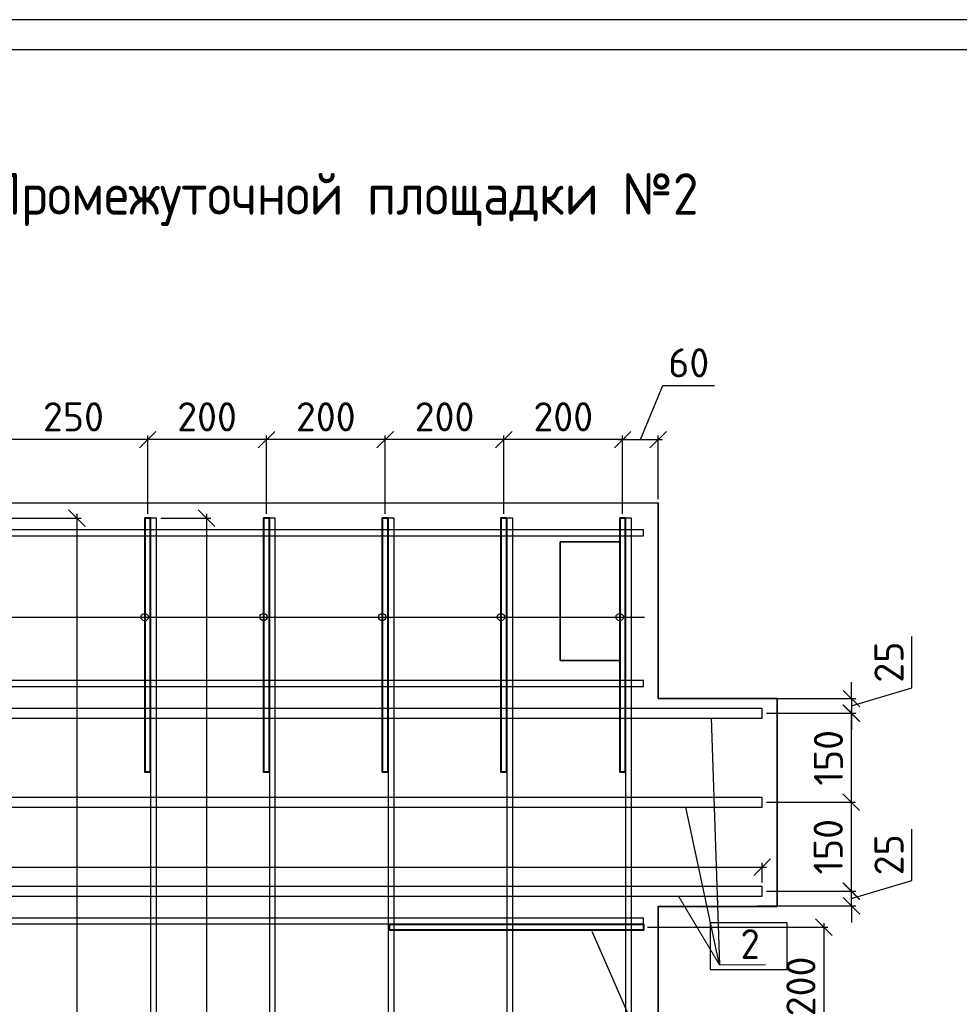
# Model space of a CAD drawing. Header units: millimetres. Extents: x 40580 to 2152466, y -328404 to 177125.
# Tile 141 of 252: x 450365 to 458278, y 168829 to 177125. Entities that reach past the tile are written whole.
import ezdxf
from ezdxf import colors
from ezdxf.entities.mleader import LeaderData, LeaderLine
from ezdxf.math import Vec2, Vec3

# ---------------------------------------------------------------- set-up
doc = ezdxf.new("R2010")
doc.units = ezdxf.units.MM
doc.linetypes.add('CENTER', pattern=[2, 1.25, -0.25, 0.25, -0.25])
doc.layers.add('11', color=7, linetype='Continuous')
doc.layers.add('Столовая - обозначения', color=7, linetype='Continuous')
for name, color, linetype, lineweight in [('Арм_хомуты', 133, 'Continuous', 18), ('ОСИ', 7, 'CENTER', 15), ('Перекрытие ж_бетон', 250, 'Continuous', 30), ('подоснова', 151, 'Continuous', 5), ('Столовая Двери и окна', 7, 'Continuous', 15), ('ТЕКСТ', 7, 'Continuous', 15)]:
    doc.layers.add(name, color=color, linetype=linetype, lineweight=lineweight)
doc.layers.add('Стена_ бетон несущ.', color=7, linetype='Continuous', lineweight=70, true_color=0xb4b496)
doc.styles.add('GOST-2.304_Type-B', font='GOST_Common.ttf')
doc.styles.get("Standard").update_dxf_attribs({"font": 'isocpeur.ttf'})
doc.styles.add('ГОСТ', font='isocpeur.ttf')
doc.dimstyles.new('Осевые', dxfattribs={"dimscale": 0.7, "dimtxt": 450, "dimasz": 400, "dimexe": 100, "dimexo": 100, "dimgap": 100, "dimtad": 1, "dimdec": 0, "dimzin": 0, "dimdsep": 46, "dimtxsty": 'Standard', "dimblk": 'OBLIQUE', "dimcen": 9, "dimdle": 100, "dimazin": 0, "dimtm": 1e-09, "dimtfac": 1, "dimtdec": 0, "dimtofl": 0, "dimtmove": 0, "dimatfit": 3, "dimfxl": 1, "dimtolj": 1, "dimtzin": 0, "dimarcsym": 0})

# ---------------------------------------------------------------- blocks, each defined once
blk = doc.blocks.new('Штамп')
at = {"layer": '11'}
blk.add_line((311469.7, 126227.7), (252069.7, 126227.7), dxfattribs=at)
at = {"layer": '11', "lineweight": 30}
blk.add_line((254209.6, 125977.7), (311219.7, 125977.7), dxfattribs=at)
blk = doc.blocks.new('_OBLIQUE')
at = {"color": 0, "linetype": 'ByBlock'}
blk.add_line((-0.5, -0.5), (0.5, 0.5), dxfattribs=at)
blk = doc.blocks.new('*D5890')
at = {"layer": 'Defpoints', "color": 0, "linetype": 'ByBlock', "lineweight": 25, "ltscale": 13, "transparency": 16777216}
for p in [(450267.9, 172925), (450268.1, 163926.9), (450846.6, 163926.9)]:
    blk.add_point(p, dxfattribs=at)
at = {"layer": 'ОСИ', "color": 0, "linetype": 'ByBlock', "lineweight": -2, "ltscale": 13, "transparency": 16777216}
for p, q in [((450302.9, 172925), (450881.6, 172925)), ((450846.6, 172960), (450846.6, 163891.9)), ((450303.1, 163926.9), (450881.6, 163926.9))]:
    blk.add_line(p, q, dxfattribs=at)
at = {"layer": 'ОСИ', "color": 0, "linetype": 'ByBlock', "lineweight": -2, "ltscale": 13, "transparency": 16777216, "xscale": 140, "yscale": 140, "zscale": 140}
for p, rotation in [((450846.6, 172925), 90), ((450846.6, 163926.9), 270)]:
    blk.add_blockref('_OBLIQUE', p, dxfattribs=dict(at, rotation=rotation))
at = {"layer": 'ОСИ', "color": 0, "linetype": 'ByBlock', "ltscale": 13, "transparency": 16777216, "insert": (450654.1, 168425.9), "char_height": 245, "attachment_point": 5, "rotation": 90}
blk.add_mtext('\\A1;1800', dxfattribs=at)
blk = doc.blocks.new('*D5891')
at = {"layer": 'Defpoints', "color": 0, "linetype": 'ByBlock', "lineweight": 25, "ltscale": 13, "transparency": 16777216}
for p in [(451517.9, 172925), (451517.9, 164373.9), (451938.5, 164373.9)]:
    blk.add_point(p, dxfattribs=at)
at = {"layer": 'ОСИ', "color": 0, "linetype": 'ByBlock', "lineweight": -2, "ltscale": 13, "transparency": 16777216}
for p, q in [((451552.9, 172925), (451973.5, 172925)), ((451938.5, 172960), (451938.5, 164338.9)), ((451552.9, 164373.9), (451973.5, 164373.9))]:
    blk.add_line(p, q, dxfattribs=at)
at = {"layer": 'ОСИ', "color": 0, "linetype": 'ByBlock', "lineweight": -2, "ltscale": 13, "transparency": 16777216, "xscale": 140, "yscale": 140, "zscale": 140}
for p, rotation in [((451938.5, 172925), 90), ((451938.5, 164373.9), 270)]:
    blk.add_blockref('_OBLIQUE', p, dxfattribs=dict(at, rotation=rotation))
at = {"layer": 'ОСИ', "color": 0, "linetype": 'ByBlock', "ltscale": 13, "transparency": 16777216, "insert": (451746, 167999.4), "char_height": 245, "attachment_point": 5, "rotation": 90}
blk.add_mtext('\\A1;1710', dxfattribs=at)
blk = doc.blocks.new('*D5893')
at = {"layer": 'Defpoints', "color": 0, "linetype": 'ByBlock', "lineweight": 25, "ltscale": 13, "transparency": 16777216}
for p in [(456617.9, 169985.2), (441867.9, 169820.8), (456617.9, 169820.8)]:
    blk.add_point(p, dxfattribs=at)
at = {"layer": 'ОСИ', "color": 0, "linetype": 'ByBlock', "lineweight": -2, "ltscale": 13, "transparency": 16777216}
for p, q in [((441867.9, 169855.8), (441867.9, 170020.2)), ((456617.9, 169855.8), (456617.9, 170020.2)), ((441832.9, 169985.2), (456652.9, 169985.2))]:
    blk.add_line(p, q, dxfattribs=at)
at = {"layer": 'ОСИ', "color": 0, "linetype": 'ByBlock', "lineweight": -2, "ltscale": 13, "transparency": 16777216, "xscale": 140, "yscale": 140, "zscale": 140, "rotation": 180}
blk.add_blockref('_OBLIQUE', (441867.9, 169985.2), dxfattribs=at)
at = {"layer": 'ОСИ', "color": 0, "linetype": 'ByBlock', "lineweight": -2, "ltscale": 13, "transparency": 16777216, "xscale": 140, "yscale": 140, "zscale": 140}
blk.add_blockref('_OBLIQUE', (456617.9, 169985.2), dxfattribs=at)
at = {"layer": 'ОСИ', "color": 0, "linetype": 'ByBlock', "ltscale": 13, "transparency": 16777216, "insert": (447683, 170177.7), "char_height": 245, "attachment_point": 5}
blk.add_mtext('\\A1;2950', dxfattribs=at)
blk = doc.blocks.new('*D5720')
at = {"layer": 'Defpoints', "color": 0, "linetype": 'ByBlock', "lineweight": 25, "ltscale": 13, "transparency": 16777216}
for p in [(455742.9, 173586.2), (455742.9, 173050), (455442.9, 172925)]:
    blk.add_point(p, dxfattribs=at)
at = {"layer": 'ОСИ', "color": 0, "linetype": 'ByBlock', "lineweight": -2, "ltscale": 13, "transparency": 16777216}
for p, q in [((455592.9, 173586.2), (455782.5, 174041.2)), ((455782.5, 174041.2), (456216.5, 174041.2)), ((455407.9, 173586.2), (455777.9, 173586.2)), ((455442.9, 172960), (455442.9, 173621.2)), ((455742.9, 173085), (455742.9, 173621.2))]:
    blk.add_line(p, q, dxfattribs=at)
at = {"layer": 'ОСИ', "color": 0, "linetype": 'ByBlock', "lineweight": -2, "ltscale": 13, "transparency": 16777216, "xscale": 140, "yscale": 140, "zscale": 140, "rotation": 180}
blk.add_blockref('_OBLIQUE', (455442.9, 173586.2), dxfattribs=at)
at = {"layer": 'ОСИ', "color": 0, "linetype": 'ByBlock', "lineweight": -2, "ltscale": 13, "transparency": 16777216, "xscale": 140, "yscale": 140, "zscale": 140}
blk.add_blockref('_OBLIQUE', (455742.9, 173586.2), dxfattribs=at)
at = {"layer": 'ОСИ', "color": 0, "linetype": 'ByBlock', "ltscale": 13, "transparency": 16777216, "insert": (455999.5, 174233.7), "char_height": 245, "attachment_point": 5}
blk.add_mtext('\\A1;60', dxfattribs=at)
blk = doc.blocks.new('*D5721')
at = {"layer": 'Defpoints', "color": 0, "linetype": 'ByBlock', "lineweight": 25, "ltscale": 13, "transparency": 16777216}
for p in [(454442.9, 173586.2), (454442.9, 172925), (455442.9, 172925)]:
    blk.add_point(p, dxfattribs=at)
at = {"layer": 'ОСИ', "color": 0, "linetype": 'ByBlock', "lineweight": -2, "ltscale": 13, "transparency": 16777216}
for p, q in [((455477.9, 173586.2), (454407.9, 173586.2)), ((454442.9, 172960), (454442.9, 173621.2)), ((455442.9, 172960), (455442.9, 173621.2))]:
    blk.add_line(p, q, dxfattribs=at)
at = {"layer": 'ОСИ', "color": 0, "linetype": 'ByBlock', "lineweight": -2, "ltscale": 13, "transparency": 16777216, "xscale": 140, "yscale": 140, "zscale": 140, "rotation": 180}
blk.add_blockref('_OBLIQUE', (454442.9, 173586.2), dxfattribs=at)
at = {"layer": 'ОСИ', "color": 0, "linetype": 'ByBlock', "lineweight": -2, "ltscale": 13, "transparency": 16777216, "xscale": 140, "yscale": 140, "zscale": 140}
blk.add_blockref('_OBLIQUE', (455442.9, 173586.2), dxfattribs=at)
at = {"layer": 'ОСИ', "color": 0, "linetype": 'ByBlock', "ltscale": 13, "transparency": 16777216, "insert": (454942.9, 173778.7), "char_height": 245, "attachment_point": 5}
blk.add_mtext('\\A1;200', dxfattribs=at)
blk = doc.blocks.new('*D5722')
at = {"layer": 'Defpoints', "color": 0, "linetype": 'ByBlock', "lineweight": 25, "ltscale": 13, "transparency": 16777216}
for p in [(453442.9, 173586.2), (453442.9, 172925), (454442.9, 172925)]:
    blk.add_point(p, dxfattribs=at)
at = {"layer": 'ОСИ', "color": 0, "linetype": 'ByBlock', "lineweight": -2, "ltscale": 13, "transparency": 16777216}
for p, q in [((454477.9, 173586.2), (453407.9, 173586.2)), ((453442.9, 172960), (453442.9, 173621.2)), ((454442.9, 172960), (454442.9, 173621.2))]:
    blk.add_line(p, q, dxfattribs=at)
at = {"layer": 'ОСИ', "color": 0, "linetype": 'ByBlock', "lineweight": -2, "ltscale": 13, "transparency": 16777216, "xscale": 140, "yscale": 140, "zscale": 140, "rotation": 180}
blk.add_blockref('_OBLIQUE', (453442.9, 173586.2), dxfattribs=at)
at = {"layer": 'ОСИ', "color": 0, "linetype": 'ByBlock', "lineweight": -2, "ltscale": 13, "transparency": 16777216, "xscale": 140, "yscale": 140, "zscale": 140}
blk.add_blockref('_OBLIQUE', (454442.9, 173586.2), dxfattribs=at)
at = {"layer": 'ОСИ', "color": 0, "linetype": 'ByBlock', "ltscale": 13, "transparency": 16777216, "insert": (453942.9, 173778.7), "char_height": 245, "attachment_point": 5}
blk.add_mtext('\\A1;200', dxfattribs=at)
blk = doc.blocks.new('*D5723')
at = {"layer": 'Defpoints', "color": 0, "linetype": 'ByBlock', "lineweight": 25, "ltscale": 13, "transparency": 16777216}
for p in [(452442.9, 173586.2), (452442.9, 172925), (453442.9, 172925)]:
    blk.add_point(p, dxfattribs=at)
at = {"layer": 'ОСИ', "color": 0, "linetype": 'ByBlock', "lineweight": -2, "ltscale": 13, "transparency": 16777216}
for p, q in [((453477.9, 173586.2), (452407.9, 173586.2)), ((452442.9, 172960), (452442.9, 173621.2)), ((453442.9, 172960), (453442.9, 173621.2))]:
    blk.add_line(p, q, dxfattribs=at)
at = {"layer": 'ОСИ', "color": 0, "linetype": 'ByBlock', "lineweight": -2, "ltscale": 13, "transparency": 16777216, "xscale": 140, "yscale": 140, "zscale": 140, "rotation": 180}
blk.add_blockref('_OBLIQUE', (452442.9, 173586.2), dxfattribs=at)
at = {"layer": 'ОСИ', "color": 0, "linetype": 'ByBlock', "lineweight": -2, "ltscale": 13, "transparency": 16777216, "xscale": 140, "yscale": 140, "zscale": 140}
blk.add_blockref('_OBLIQUE', (453442.9, 173586.2), dxfattribs=at)
at = {"layer": 'ОСИ', "color": 0, "linetype": 'ByBlock', "ltscale": 13, "transparency": 16777216, "insert": (452942.9, 173778.7), "char_height": 245, "attachment_point": 5}
blk.add_mtext('\\A1;200', dxfattribs=at)
blk = doc.blocks.new('*D5724')
at = {"layer": 'Defpoints', "color": 0, "linetype": 'ByBlock', "lineweight": 25, "ltscale": 13, "transparency": 16777216}
for p in [(451442.9, 173586.2), (451442.9, 172925), (452442.9, 172925)]:
    blk.add_point(p, dxfattribs=at)
at = {"layer": 'ОСИ', "color": 0, "linetype": 'ByBlock', "lineweight": -2, "ltscale": 13, "transparency": 16777216}
for p, q in [((452477.9, 173586.2), (451407.9, 173586.2)), ((451442.9, 172960), (451442.9, 173621.2)), ((452442.9, 172960), (452442.9, 173621.2))]:
    blk.add_line(p, q, dxfattribs=at)
at = {"layer": 'ОСИ', "color": 0, "linetype": 'ByBlock', "lineweight": -2, "ltscale": 13, "transparency": 16777216, "xscale": 140, "yscale": 140, "zscale": 140, "rotation": 180}
blk.add_blockref('_OBLIQUE', (451442.9, 173586.2), dxfattribs=at)
at = {"layer": 'ОСИ', "color": 0, "linetype": 'ByBlock', "lineweight": -2, "ltscale": 13, "transparency": 16777216, "xscale": 140, "yscale": 140, "zscale": 140}
blk.add_blockref('_OBLIQUE', (452442.9, 173586.2), dxfattribs=at)
at = {"layer": 'ОСИ', "color": 0, "linetype": 'ByBlock', "ltscale": 13, "transparency": 16777216, "insert": (451942.9, 173778.7), "char_height": 245, "attachment_point": 5}
blk.add_mtext('\\A1;200', dxfattribs=at)
blk = doc.blocks.new('*D5725')
at = {"layer": 'Defpoints', "color": 0, "linetype": 'ByBlock', "lineweight": 25, "ltscale": 13, "transparency": 16777216}
for p in [(450192.9, 173586.2), (450192.9, 172925.1), (451442.9, 172925)]:
    blk.add_point(p, dxfattribs=at)
at = {"layer": 'ОСИ', "color": 0, "linetype": 'ByBlock', "lineweight": -2, "ltscale": 13, "transparency": 16777216}
for p, q in [((451477.9, 173586.2), (450157.9, 173586.2)), ((450192.9, 172960.1), (450192.9, 173621.2)), ((451442.9, 172960), (451442.9, 173621.2))]:
    blk.add_line(p, q, dxfattribs=at)
at = {"layer": 'ОСИ', "color": 0, "linetype": 'ByBlock', "lineweight": -2, "ltscale": 13, "transparency": 16777216, "xscale": 140, "yscale": 140, "zscale": 140, "rotation": 180}
blk.add_blockref('_OBLIQUE', (450192.9, 173586.2), dxfattribs=at)
at = {"layer": 'ОСИ', "color": 0, "linetype": 'ByBlock', "lineweight": -2, "ltscale": 13, "transparency": 16777216, "xscale": 140, "yscale": 140, "zscale": 140}
blk.add_blockref('_OBLIQUE', (451442.9, 173586.2), dxfattribs=at)
at = {"layer": 'ОСИ', "color": 0, "linetype": 'ByBlock', "ltscale": 13, "transparency": 16777216, "insert": (450817.9, 173778.7), "char_height": 245, "attachment_point": 5}
blk.add_mtext('\\A1;250', dxfattribs=at)
blk = doc.blocks.new('_None')
blk = doc.blocks.new('*D5900')
at = {"layer": 'Defpoints', "color": 0, "linetype": 'ByBlock', "lineweight": 25, "ltscale": 13, "transparency": 16777216}
for p in [(456540.4, 171403.9), (456617.9, 171280.8), (457370.4, 171280.8)]:
    blk.add_point(p, dxfattribs=at)
at = {"layer": 'ОСИ', "color": 0, "linetype": 'ByBlock', "lineweight": -2, "ltscale": 13, "transparency": 16777216}
for p, q in [((457877.9, 171494.6), (457877.9, 171928.6)), ((457370.4, 171403.9), (457370.4, 171543.9)), ((457370.4, 171342.3), (457877.9, 171494.6)), ((456575.4, 171403.9), (457405.4, 171403.9)), ((457370.4, 171403.9), (457370.4, 171280.8)), ((456652.9, 171280.8), (457405.4, 171280.8)), ((457370.4, 171280.8), (457370.4, 171140.8))]:
    blk.add_line(p, q, dxfattribs=at)
at = {"layer": 'ОСИ', "color": 0, "linetype": 'ByBlock', "lineweight": -2, "ltscale": 13, "transparency": 16777216, "xscale": 140, "yscale": 140, "zscale": 140}
for p, rotation in [((457370.4, 171403.9), 270), ((457370.4, 171280.8), 90)]:
    blk.add_blockref('_OBLIQUE', p, dxfattribs=dict(at, rotation=rotation))
at = {"layer": 'ОСИ', "color": 0, "linetype": 'ByBlock', "ltscale": 13, "transparency": 16777216, "insert": (457685.4, 171711.6), "char_height": 245, "attachment_point": 5, "rotation": 90}
blk.add_mtext('\\A1;25', dxfattribs=at)
blk = doc.blocks.new('*D5901')
at = {"layer": 'Defpoints', "color": 0, "linetype": 'ByBlock', "lineweight": 25, "ltscale": 13, "transparency": 16777216}
for p in [(456617.9, 171280.8), (456617.9, 170530.8), (457368.2, 170530.8)]:
    blk.add_point(p, dxfattribs=at)
at = {"layer": 'ОСИ', "color": 0, "linetype": 'ByBlock', "lineweight": -2, "ltscale": 13, "transparency": 16777216}
for p, q in [((457368.2, 171315.8), (457368.2, 170495.8)), ((456652.9, 171280.8), (457403.2, 171280.8)), ((456652.9, 170530.8), (457403.2, 170530.8))]:
    blk.add_line(p, q, dxfattribs=at)
at = {"layer": 'ОСИ', "color": 0, "linetype": 'ByBlock', "lineweight": -2, "ltscale": 13, "transparency": 16777216, "xscale": 140, "yscale": 140, "zscale": 140}
for p, rotation in [((457368.2, 171280.8), 90), ((457368.2, 170530.8), 270)]:
    blk.add_blockref('_OBLIQUE', p, dxfattribs=dict(at, rotation=rotation))
at = {"layer": 'ОСИ', "color": 0, "linetype": 'ByBlock', "ltscale": 13, "transparency": 16777216, "insert": (457175.7, 170905.8), "char_height": 245, "attachment_point": 5, "rotation": 90}
blk.add_mtext('\\A1;150', dxfattribs=at)
blk = doc.blocks.new('*D5902')
at = {"layer": 'Defpoints', "color": 0, "linetype": 'ByBlock', "lineweight": 25, "ltscale": 13, "transparency": 16777216}
for p in [(456617.9, 170530.8), (456617.9, 169780.8), (457366.4, 169780.8)]:
    blk.add_point(p, dxfattribs=at)
at = {"layer": 'ОСИ', "color": 0, "linetype": 'ByBlock', "lineweight": -2, "ltscale": 13, "transparency": 16777216}
for p, q in [((456652.9, 170530.8), (457401.4, 170530.8)), ((457366.4, 170565.8), (457366.4, 169745.8)), ((456652.9, 169780.8), (457401.4, 169780.8))]:
    blk.add_line(p, q, dxfattribs=at)
at = {"layer": 'ОСИ', "color": 0, "linetype": 'ByBlock', "lineweight": -2, "ltscale": 13, "transparency": 16777216, "xscale": 140, "yscale": 140, "zscale": 140}
for p, rotation in [((457366.4, 170530.8), 90), ((457366.4, 169780.8), 270)]:
    blk.add_blockref('_OBLIQUE', p, dxfattribs=dict(at, rotation=rotation))
at = {"layer": 'ОСИ', "color": 0, "linetype": 'ByBlock', "ltscale": 13, "transparency": 16777216, "insert": (457173.9, 170155.8), "char_height": 245, "attachment_point": 5, "rotation": 90}
blk.add_mtext('\\A1;150', dxfattribs=at)
blk = doc.blocks.new('*D5769')
at = {"layer": 'Defpoints', "color": 0, "linetype": 'ByBlock', "lineweight": 25, "ltscale": 13, "transparency": 16777216}
for p in [(456617.9, 169780.8), (457370.4, 169780.8), (456540.4, 169657.6)]:
    blk.add_point(p, dxfattribs=at)
at = {"layer": 'ОСИ', "color": 0, "linetype": 'ByBlock', "lineweight": -2, "ltscale": 13, "transparency": 16777216}
for p, q in [((457877.9, 169871.5), (457877.9, 170305.5)), ((457370.4, 169780.8), (457370.4, 169920.8)), ((457370.4, 169719.2), (457877.9, 169871.5)), ((456652.9, 169780.8), (457405.4, 169780.8)), ((457370.4, 169657.6), (457370.4, 169780.8)), ((456575.4, 169657.6), (457405.4, 169657.6)), ((457370.4, 169657.6), (457370.4, 169517.6))]:
    blk.add_line(p, q, dxfattribs=at)
at = {"layer": 'ОСИ', "color": 0, "linetype": 'ByBlock', "lineweight": -2, "ltscale": 13, "transparency": 16777216, "xscale": 140, "yscale": 140, "zscale": 140}
for p, rotation in [((457370.4, 169780.8), 270), ((457370.4, 169657.6), 90)]:
    blk.add_blockref('_OBLIQUE', p, dxfattribs=dict(at, rotation=rotation))
at = {"layer": 'ОСИ', "color": 0, "linetype": 'ByBlock', "ltscale": 13, "transparency": 16777216, "insert": (457685.4, 170088.5), "char_height": 245, "attachment_point": 5, "rotation": 90}
blk.add_mtext('\\A1;25', dxfattribs=at)
blk = doc.blocks.new('*D5913')
at = {"layer": 'Defpoints', "color": 0, "linetype": 'ByBlock', "lineweight": 25, "ltscale": 13, "transparency": 16777216}
for p in [(455617.9, 169478.3), (455617.9, 168480.8), (457136.7, 168480.8)]:
    blk.add_point(p, dxfattribs=at)
at = {"layer": 'ОСИ', "color": 0, "linetype": 'ByBlock', "lineweight": -2, "ltscale": 13, "transparency": 16777216}
for p, q in [((457136.7, 169513.3), (457136.7, 168445.8)), ((455652.9, 169478.3), (457171.7, 169478.3)), ((455652.9, 168480.8), (457171.7, 168480.8))]:
    blk.add_line(p, q, dxfattribs=at)
at = {"layer": 'ОСИ', "color": 0, "linetype": 'ByBlock', "lineweight": -2, "ltscale": 13, "transparency": 16777216, "xscale": 140, "yscale": 140, "zscale": 140}
for p, rotation in [((457136.7, 169478.3), 90), ((457136.7, 168480.8), 270)]:
    blk.add_blockref('_OBLIQUE', p, dxfattribs=dict(at, rotation=rotation))
at = {"layer": 'ОСИ', "color": 0, "linetype": 'ByBlock', "ltscale": 13, "transparency": 16777216, "insert": (456944.2, 168979.5), "char_height": 245, "attachment_point": 5, "rotation": 90}
blk.add_mtext('\\A1;200', dxfattribs=at)

msp = doc.modelspace()

# ---------------------------------------------------------------- linework, layer by layer
at = {"layer": 'Арм_хомуты', "color": 251, "lineweight": 40, "true_color": 0x636466}
for points in [[(451467.919, 170786.9), (451467.919, 172925.026), (451417.919, 172925.026), (451417.919, 170786.9)], [(452467.919, 170786.9), (452467.919, 172925.026), (452417.919, 172925.026), (452417.919, 170786.9)], [(453467.919, 170786.9), (453467.919, 172925.026), (453417.919, 172925.026), (453417.919, 170786.9)], [(454467.919, 170786.9), (454467.919, 172925.026), (454417.919, 172925.026), (454417.919, 170786.9)], [(455467.919, 170786.9), (455467.919, 172925.026), (455417.919, 172925.026), (455417.919, 170786.9)], [(453479.793, 169503.325), (455617.919, 169503.325), (455617.919, 169453.325), (453479.793, 169453.325)]]:
    msp.add_lwpolyline(points, close=True, dxfattribs=at)
at = {"layer": 'Перекрытие ж_бетон', "color": 18, "linetype": 'Continuous', "lineweight": 25, "true_color": 0x000000}
for points in [[(451517.919, 164373.914), (451517.919, 172925.026), (451467.919, 172925.026), (451467.919, 164373.914)], [(452517.919, 164373.914), (452517.919, 172925.026), (452467.919, 172925.026), (452467.919, 164373.914)], [(453517.919, 164373.914), (453517.919, 172925.026), (453467.919, 172925.026), (453467.919, 164373.914)], [(454517.919, 164373.914), (454517.919, 172925.026), (454467.919, 172925.026), (454467.919, 164373.914)], [(455517.919, 164373.914), (455517.919, 172925.026), (455467.919, 172925.026), (455467.919, 164373.914)], [(455617.919, 172825.773), (442842.919, 172825.773), (442842.919, 172775.773), (455617.919, 172775.773)], [(455617.919, 171555.773), (442842.919, 171555.773), (442842.919, 171505.773), (455617.919, 171505.773)], [(455617.919, 169555.773), (442842.919, 169555.773), (442842.919, 169505.773), (455617.919, 169505.773)]]:
    msp.add_lwpolyline(points, close=True, dxfattribs=at)
at = {"layer": 'Перекрытие ж_бетон', "color": 18, "linetype": 'Continuous', "lineweight": 30, "true_color": 0x000000}
for points in [[(456617.919, 171320.773), (441867.919, 171320.773), (441867.919, 171240.773), (456617.919, 171240.773)], [(456617.919, 170570.773), (441867.919, 170570.773), (441867.919, 170490.773), (456617.919, 170490.773)], [(456617.919, 169820.773), (441867.919, 169820.773), (441867.919, 169740.773), (456617.919, 169740.773)]]:
    msp.add_lwpolyline(points, close=True, dxfattribs=at)
at = {"layer": 'Стена_ бетон несущ.', "color": 18, "linetype": 'Continuous', "lineweight": 35, "true_color": 0x000000, "transparency": 33554687}
msp.add_lwpolyline([(455742.919, 173053.913), (455742.919, 171403.913), (456742.919, 171403.913), (456742.919, 169653.913), (455742.919, 169653.913), (455742.919, 165303.913), (456742.919, 165303.913), (456742.919, 163803.913), (442742.919, 163799.95), (441742.919, 163799.95), (441742.919, 165299.95), (442742.919, 165299.95), (442742.919, 169649.95), (441742.919, 169649.95), (441742.919, 171399.95), (442742.919, 171399.95), (442742.919, 173049.95), (455742.919, 173053.913)], dxfattribs=at)
msp.add_lwpolyline([(454917.919, 172725.849), (455417.919, 172725.849), (455417.919, 171725.849), (454917.919, 171725.849)], close=True, dxfattribs=at)
at = {"layer": 'Столовая Двери и окна', "color": 18, "lineweight": 25, "true_color": 0x000000}
for p, q in [((442967.919, 172091.474), (455625.462, 172091.474)), ((456187.388, 171240.773), (456257.828, 169161.428)), ((456257.828, 169161.428), (455975.847, 170490.773)), ((455945.35, 167710.599), (455186.659, 169443.325))]:
    msp.add_line(p, q, dxfattribs=at)
at = {"layer": 'Столовая Двери и окна', "color": 1, "lineweight": 25}
msp.add_lwpolyline([(456828.515, 169516.069), (456180.843, 169516.069), (456180.843, 169121.524), (456828.515, 169121.524)], close=True, dxfattribs=at)
at = {"layer": 'Столовая Двери и окна', "color": 18, "lineweight": 30, "true_color": 0x000000}
for centre in [(451417.919, 172091.474), (452417.919, 172091.474), (453417.919, 172091.474), (454417.919, 172091.474), (455417.919, 172091.474)]:
    msp.add_circle(centre, 30.99, dxfattribs=at)

# ---------------------------------------------------------------- block references
at = {"layer": 'Столовая - обозначения', "color": 18, "lineweight": 20, "true_color": 0x000000}
msp.add_blockref('Штамп', (185343.703, 50897.048), dxfattribs=at)

# ---------------------------------------------------------------- texts
at = {"layer": 'ТЕКСТ', "color": 18, "ltscale": 6, "true_color": 0x000000, "insert": (450174.502, 175831.364), "char_height": 350, "width": 12142.26589, "attachment_point": 2, "style": 'ГОСТ'}
msp.add_mtext('{\\W0.9;План нижнего армирования Промежуточной площадки №2 }', dxfattribs=at)

# ---------------------------------------------------------------- dimensions: what is measured, and where the dimension line sits
at = {"layer": 'ОСИ', "color": 18, "linetype": 'ByBlock', "ltscale": 13, "true_color": 0x000000}
for base, p1, p2, angle, picture, middle in [((455742.919, 173586.158), (455442.919, 172925.026), (455742.919, 173050.026), 180, '*D5720', (455852.465, 174041.158)), ((451938.458, 164373.914), (451517.919, 172925.026), (451517.919, 164373.914), 90, '*D5891', (451938.458, 167999.384))]:
    dim = msp.add_linear_dim(base=base, p1=p1, p2=p2, angle=angle, dimstyle='Осевые', override={"dimtxt": 350, "dimasz": 200, "dimexe": 50, "dimexo": 50, "dimlfac": 0.2, "dimdle": 50, "dimtmove": 1}, dxfattribs=at)
    dim.commit()
    dim.dimension.update_dxf_attribs({"geometry": picture, "text_midpoint": middle, "dimtype": 160})
for base, p1, p2, angle, picture, middle in [((450192.919, 173586.158), (451442.919, 172925.026), (450192.919, 172925.139), 180, '*D5725', (450817.919, 173778.658)), ((451442.919, 173586.158), (452442.919, 172925.026), (451442.919, 172925.026), 180, '*D5724', (451942.919, 173778.658)), ((452442.919, 173586.158), (453442.919, 172925.026), (452442.919, 172925.026), 180, '*D5723', (452942.919, 173778.658)), ((453442.919, 173586.158), (454442.919, 172925.026), (453442.919, 172925.026), 180, '*D5722', (453942.919, 173778.658)), ((454442.919, 173586.158), (455442.919, 172925.026), (454442.919, 172925.026), 180, '*D5721', (454942.919, 173778.658)), ((450846.557, 163926.86), (450267.919, 172925.026), (450268.081, 163926.86), 90, '*D5890', (450654.057, 168425.943)), ((457370.354, 171280.773), (456540.415, 171403.913), (456617.919, 171280.773), 90, '*D5900', (457685.354, 171564.593)), ((457368.229, 170530.773), (456617.919, 171280.773), (456617.919, 170530.773), 90, '*D5901', (457175.729, 170905.773)), ((457366.354, 169780.773), (456617.919, 170530.773), (456617.919, 169780.773), 90, '*D5902', (457173.854, 170155.773)), ((457370.354, 169780.773), (456540.415, 169657.634), (456617.919, 169780.773), 270, '*D5769', (457685.354, 169941.454)), ((457136.652, 168480.773), (455617.919, 169478.325), (455617.919, 168480.773), 90, '*D5913', (456944.152, 168979.549))]:
    dim = msp.add_linear_dim(base=base, p1=p1, p2=p2, angle=angle, dimstyle='Осевые', override={"dimtxt": 350, "dimasz": 200, "dimexe": 50, "dimexo": 50, "dimlfac": 0.2, "dimdle": 50, "dimtmove": 1}, dxfattribs=at)
    dim.commit()
    dim.dimension.update_dxf_attribs({"geometry": picture, "text_midpoint": middle})
dim = msp.add_linear_dim(base=(456617.919, 169985.238), p1=(441867.919, 169820.773), p2=(456617.919, 169820.773), dimstyle='Осевые', override={"dimtxt": 350, "dimasz": 200, "dimexe": 50, "dimexo": 50, "dimlfac": 0.2, "dimdle": 50, "dimtmove": 1}, dxfattribs=at)
dim.commit()
dim.dimension.update_dxf_attribs({"geometry": '*D5893', "text_midpoint": (447683.046, 169985.238), "dimtype": 160})

# ---------------------------------------------------------------- leaders
at = {"layer": 'подоснова', "color": 18, "ltscale": 0.3, "true_color": 0x000000}
ml = msp.add_multileader_mtext('Standard', dxfattribs=at)
ml.set_content('2', color=(0, 0, 0), style='GOST-2.304_Type-B')
ml.set_leader_properties(color=256, linetype='ByLayer', lineweight=15)
ml.set_arrow_properties(name='NONE')
ml.build(insert=Vec2(0, 0))
ml.multileader.update_dxf_attribs({"text_left_attachment_type": 6, "text_right_attachment_type": 6, "dogleg_length": 0.1, "arrow_head_size": 18})
ctx = ml.context
ctx.base_point, ctx.char_height, ctx.arrow_head_size, ctx.landing_gap_size, ctx.plane_origin = Vec3(456433.963, 169161.428), 250, 18, 20, Vec3(468371.209, 168617.524)
ctx.left_attachment, ctx.right_attachment, ctx.text_align_type = 6, 6, 1
notes = []
notes.append((ctx, [(1, (1, 1, 0), (456257.828, 169161.428), (1, 0), 176.136, [(0, [(455912.388, 169740.773)], 0, [])])]))
ctx.mtext.insert, ctx.mtext.alignment, ctx.mtext.flow_direction = Vec3(456516.463, 169461.428), 2, 5
for ctx, leaders in notes:
    for number, flags, end, landing, length, lines in leaders:
        leader = LeaderData()
        leader.index, (leader.has_last_leader_line, leader.has_dogleg_vector, leader.attachment_direction) = number, flags
        leader.last_leader_point, leader.dogleg_vector, leader.dogleg_length = Vec3(end), Vec3(landing), length
        for number, points, colour, breaks in lines:
            line = LeaderLine()
            line.index, line.vertices, line.color, line.breaks = number, Vec3.list(points), colors.encode_raw_color(colour), breaks
            leader.lines.append(line)
        ctx.leaders.append(leader)

doc.saveas('drawing.dxf')
